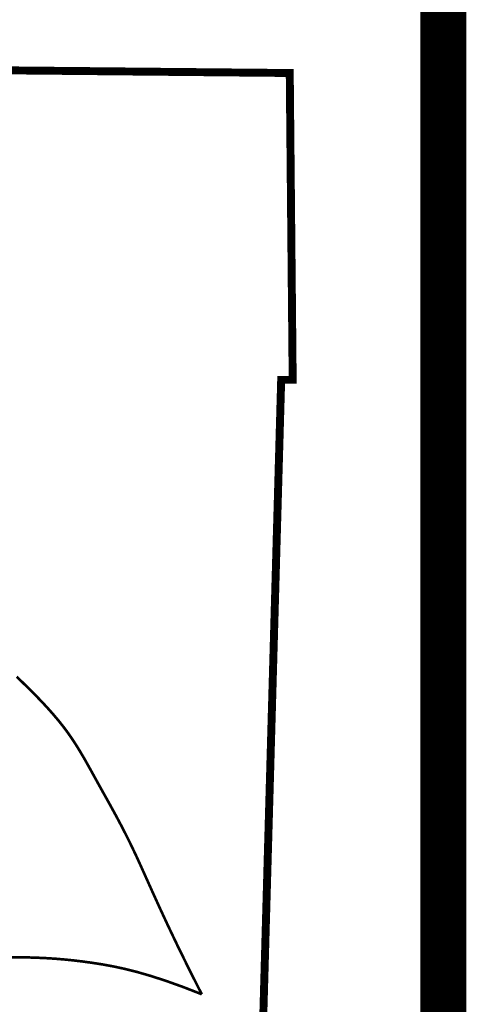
# Model space of a CAD drawing. Extents: x 0 to 11, y -19.5 to -11.
# Tile 141 of 144: x 2.131 to 2.52, y -18.387 to -17.529. Entities that reach past the tile are written whole.
import ezdxf

# ---------------------------------------------------------------- set-up
doc = ezdxf.new("R2010")
doc.units = 0
doc.header["$MEASUREMENT"] = 0
for name, color, linetype in [('BELMONT-BORDER', 5, 'CONTINUOUS'), ('BORDER', 7, 'CONTINUOUS'), ('FACE', 160, 'CONTINUOUS')]:
    doc.layers.add(name, color=color, linetype=linetype)

msp = doc.modelspace()

# ---------------------------------------------------------------- linework, layer by layer
at = {"layer": 'BELMONT-BORDER', "color": 7, "const_width": 0.00691}
msp.add_lwpolyline([(1.43089, -17.56667), (2.3663, -17.57547), (2.36886, -17.8428), (2.35884, -17.84293), (2.33592, -18.65818), (2.35013, -18.65825), (2.34716, -18.80864)], dxfattribs=at)
at = {"layer": 'BORDER', "color": 7, "const_width": 0.04}
msp.add_lwpolyline([(2.49999, -11.5), (2.49999, -19)], dxfattribs=at)
at = {"layer": 'FACE', "color": 7, "const_width": 0.0023}
for points in [[(2.28969, -18.3783), (2.27826, -18.35563), (2.26847, -18.33565), (2.2601, -18.31808), (2.25294, -18.30264), (2.24676, -18.28903), (2.24135, -18.27698), (2.23651, -18.26618), (2.23201, -18.25636), (2.22767, -18.24727), (2.22346, -18.2388), (2.21937, -18.23086), (2.21541, -18.2234), (2.21156, -18.21634), (2.20783, -18.2096), (2.2042, -18.20311), (2.20069, -18.19681), (2.19728, -18.19062), (2.19393, -18.18453), (2.19061, -18.17856), (2.18728, -18.17268), (2.18389, -18.16692), (2.18041, -18.16126), (2.1768, -18.15571), (2.17302, -18.15026), (2.16903, -18.14492), (2.16487, -18.13969), (2.16055, -18.13456), (2.15611, -18.12954), (2.15158, -18.12462), (2.14699, -18.11981), (2.14237, -18.11511), (2.13775, -18.11051), (2.13315, -18.10601), (2.12852, -18.1016)], [(2.28969, -18.3783), (2.27321, -18.37189), (2.25843, -18.3666), (2.24515, -18.3623), (2.23319, -18.35885), (2.22235, -18.35613), (2.21244, -18.354), (2.20327, -18.35232), (2.19463, -18.35096), (2.18636, -18.34982), (2.17835, -18.34885), (2.17049, -18.34805), (2.1627, -18.34739), (2.15488, -18.34688), (2.14693, -18.3465), (2.13877, -18.34623), (2.13028, -18.34607), (2.12142, -18.34599)]]:
    msp.add_lwpolyline(points, dxfattribs=at)

doc.saveas('drawing.dxf')
